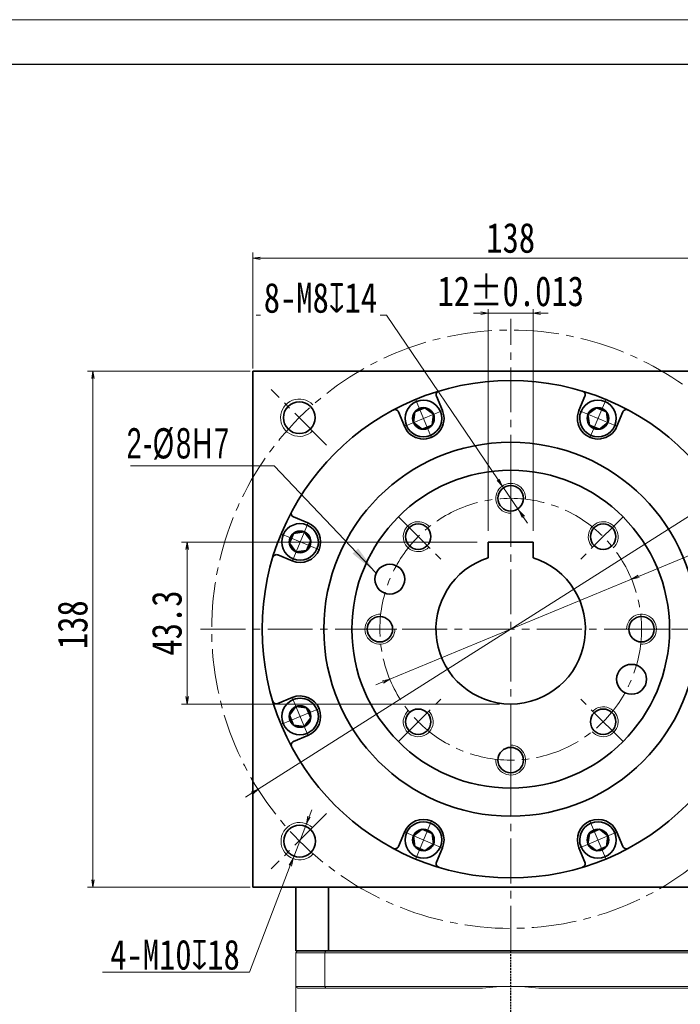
# Model space of a CAD drawing. Header units: millimetres. Extents: x -59 to 951, y -61 to 649.
# Tile 7 of 8: x 413 to 590, y 386 to 649. Entities that reach past the tile are written whole.
import ezdxf

# ---------------------------------------------------------------- set-up
doc = ezdxf.new("R2010")
doc.units = ezdxf.units.MM
doc.set_wipeout_variables(frame=1)
doc.linetypes.add('DASHED', pattern=[0.75, 0.5, -0.25])
doc.linetypes.add('点画线', pattern=[18, 12, -2, 2, -2])
for name, color, linetype, lineweight in [('EB0', 7, 'Continuous', 35), ('中心线层', 1, '点画线', 18), ('图框_外框线', 7, 'Continuous', 18), ('尺寸线层', 3, 'Continuous', 18), ('粗实线层', 7, 'Continuous', 35)]:
    doc.layers.add(name, color=color, linetype=linetype, lineweight=lineweight)
doc.styles.add('宋体', font='SimSun.ttf', dxfattribs={"width": 0.8})
doc.styles.add('标准', font='txt', dxfattribs={"width": 0.667})
doc.dimstyles.new('A水平标注$0', dxfattribs={"dimtxt": 3.5, "dimasz": 2, "dimexe": 1.5, "dimexo": 3, "dimgap": 1.1, "dimtad": 1, "dimtoh": 1, "dimdec": 4, "dimdsep": 46, "dimtxsty": '宋体', "dimblk": 'OPEN', "dimcen": 3, "dimclrd": 3, "dimclre": 3, "dimclrt": 6, "dimadec": 0, "dimazin": 0, "dimtm": 1e-09, "dimtfac": 1, "dimtdec": 4, "dimtix": 1, "dimtmove": 0, "dimatfit": 3, "dimldrblk": 'OPEN', "dimfxl": 0, "dimlwd": 13, "dimlwe": 13, "dimarcsym": 0})
doc.dimstyles.new('D直径标注φ25', dxfattribs={"dimtxt": 3.5, "dimasz": 2, "dimexe": 1, "dimexo": 3, "dimtad": 1, "dimtoh": 1, "dimdec": 1, "dimdsep": 46, "dimtxsty": '宋体', "dimblk": 'OPEN', "dimcen": 3, "dimclrd": 3, "dimclre": 3, "dimclrt": 130, "dimadec": 0, "dimazin": 0, "dimtm": 1e-09, "dimtfac": 1, "dimtdec": 1, "dimtmove": 0, "dimatfit": 0, "dimldrblk": 'OPEN', "dimfxl": 0, "dimlwd": 13, "dimlwe": 13, "dimarcsym": 0})
doc.dimstyles.new('螺孔(M8-7H)', dxfattribs={"dimtxt": 3.5, "dimasz": 2, "dimexe": 1.25, "dimexo": 3, "dimtad": 1, "dimtoh": 1, "dimdec": 4, "dimdsep": 46, "dimtxsty": '宋体', "dimblk": 'OPEN', "dimcen": 3, "dimclrd": 3, "dimclre": 3, "dimclrt": 2, "dimadec": 0, "dimazin": 0, "dimtm": 1e-09, "dimtfac": 1, "dimtdec": 4, "dimtmove": 0, "dimatfit": 3, "dimldrblk": 'OPEN', "dimfxl": 0, "dimlwd": 9, "dimlwe": 9, "dimarcsym": 0})

# ---------------------------------------------------------------- blocks, each defined once
blk = doc.blocks.new('_Open')
at = {"color": 0, "linetype": 'ByBlock', "lineweight": -2}
for p, q in [((-1, 0.17), (0, 0)), ((-1, -0.17), (0, 0)), ((0, 0), (-1, 0))]:
    blk.add_line(p, q, dxfattribs=at)
blk = doc.blocks.new('*D9')
at = {"layer": 'Defpoints', "color": 0, "transparency": 16777216}
for p in [(477.99, 555.51), (432.97, 417.51), (477.99, 417.51)]:
    blk.add_point(p, dxfattribs=at)
at = {"layer": '尺寸线层', "color": 3, "lineweight": 13, "transparency": 16777216}
for p, q in [((474.99, 555.51), (431.47, 555.51)), ((432.97, 553.51), (432.97, 419.51)), ((474.99, 417.51), (431.47, 417.51))]:
    blk.add_line(p, q, dxfattribs=at)
at = {"layer": '尺寸线层', "color": 3, "lineweight": 13, "transparency": 16777216, "xscale": 2, "yscale": 2, "zscale": 2}
for p, rotation in [((432.97, 555.51), 90), ((432.97, 417.51), 270)]:
    blk.add_blockref('_Open', p, dxfattribs=dict(at, rotation=rotation))
at = {"layer": '尺寸线层', "color": 6, "transparency": 16777216, "insert": (427.56, 487.71), "char_height": 8, "attachment_point": 5, "rotation": 90, "style": '宋体', "bg_fill": 3, "box_fill_scale": 1.1, "bg_fill_color": 257, "bg_fill_transparency": 0}
blk.add_mtext('138', dxfattribs=at)
blk = doc.blocks.new('*D10')
at = {"layer": 'Defpoints', "color": 0, "transparency": 16777216}
for p in [(613.74, 585.7), (475.74, 553.26), (613.74, 553.26)]:
    blk.add_point(p, dxfattribs=at)
at = {"layer": '尺寸线层', "color": 3, "lineweight": 13, "transparency": 16777216}
for p, q in [((475.74, 556.26), (475.74, 587.2)), ((613.74, 556.26), (613.74, 587.2)), ((477.74, 585.7), (611.74, 585.7))]:
    blk.add_line(p, q, dxfattribs=at)
at = {"layer": '尺寸线层', "color": 3, "lineweight": 13, "transparency": 16777216, "xscale": 2, "yscale": 2, "zscale": 2, "rotation": 180}
blk.add_blockref('_Open', (475.74, 585.7), dxfattribs=at)
at = {"layer": '尺寸线层', "color": 3, "lineweight": 13, "transparency": 16777216, "xscale": 2, "yscale": 2, "zscale": 2}
blk.add_blockref('_Open', (613.74, 585.7), dxfattribs=at)
at = {"layer": '尺寸线层', "color": 6, "transparency": 16777216, "insert": (544.74, 591.11), "char_height": 8, "attachment_point": 5, "style": '宋体', "bg_fill": 3, "box_fill_scale": 1.1, "bg_fill_color": 257, "bg_fill_transparency": 0}
blk.add_mtext('138', dxfattribs=at)
blk = doc.blocks.new('*D21')
at = {"layer": 'Defpoints', "color": 0, "transparency": 16777216}
for p in [(612.32, 529.32), (477.15, 443.71)]:
    blk.add_point(p, dxfattribs=at)
at = {"layer": '尺寸线层', "color": 3, "lineweight": 13, "transparency": 16777216}
for p, q in [((614.01, 530.39), (627.09, 538.67)), ((627.09, 538.67), (647.79, 538.67)), ((477.15, 443.71), (612.32, 529.32)), ((475.46, 442.64), (473.77, 441.57))]:
    blk.add_line(p, q, dxfattribs=at)
at = {"layer": '尺寸线层', "color": 3, "lineweight": 13, "transparency": 16777216, "xscale": 2, "yscale": 2, "zscale": 2}
for p, rotation in [((612.32, 529.32), 212.3501591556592), ((477.15, 443.71), 32.35015915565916)]:
    blk.add_blockref('_Open', p, dxfattribs=dict(at, rotation=rotation))
at = {"layer": '尺寸线层', "color": 130, "transparency": 16777216, "insert": (637.69, 543.35), "char_height": 8, "attachment_point": 5, "style": '宋体'}
blk.add_mtext('φ160', dxfattribs=at)
blk = doc.blocks.new('*X7')
at = {"layer": '中心线层', "linetype": '点画线', "lineweight": 18}
for p, q in [((0, -5.64), (0, 5.64)), ((-5.64, 0), (5.64, 0))]:
    blk.add_line(p, q, dxfattribs=at)
at = {"layer": '粗实线层'}
for p, q in [((-2.89, 0), (-1.44, 2.5)), ((-2.89, 0), (-1.44, -2.5)), ((-1.44, 2.5), (1.44, 2.5)), ((2.89, 0), (1.44, 2.5)), ((2.89, 0), (1.44, 2.5)), ((2.89, 0), (1.44, -2.5)), ((-1.44, -2.5), (1.44, -2.5))]:
    blk.add_line(p, q, dxfattribs=at)
blk.add_circle((0, 0), 2.89, dxfattribs=at)
for start, end in [(0, 180), (180, 360)]:
    blk.add_arc((0, 0), 4.89, start, end, dxfattribs=at)
blk = doc.blocks.new('*D26')
at = {"layer": 'Defpoints', "color": 0, "transparency": 16777216}
for p in [(577.09, 499.87), (512.38, 473.16)]:
    blk.add_point(p, dxfattribs=at)
at = {"layer": '尺寸线层', "color": 3, "lineweight": 13, "transparency": 16777216}
for p, q in [((578.94, 500.63), (628.65, 521.15)), ((628.65, 521.15), (644.78, 521.15)), ((512.38, 473.16), (577.09, 499.87)), ((510.54, 472.4), (508.69, 471.63))]:
    blk.add_line(p, q, dxfattribs=at)
at = {"layer": '尺寸线层', "color": 3, "lineweight": 13, "transparency": 16777216, "xscale": 2, "yscale": 2, "zscale": 2}
for p, rotation in [((577.09, 499.87), 202.4293194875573), ((512.38, 473.16), 22.42931948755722)]:
    blk.add_blockref('_Open', p, dxfattribs=dict(at, rotation=rotation))
at = {"layer": '尺寸线层', "color": 130, "transparency": 16777216, "insert": (636.97, 525.83), "char_height": 8, "attachment_point": 5, "style": '宋体'}
blk.add_mtext('φ70', dxfattribs=at)
blk = doc.blocks.new('*X8')
at = {"layer": '尺寸线层', "linetype": 'Continuous'}
blk.add_hatch(color=0, dxfattribs=at).paths.add_polyline_path([(34.91, -28.7), (28.6, -23.53), (30.07, -22.13)], flags=0)
at = {"layer": '尺寸线层', "color": 0}
for p, q in [((0, 0), (-30.83, 0)), ((7.62, 0), (0, 0)), ((0, 0), (0, 0))]:
    blk.add_line(p, q, dxfattribs=at)
at = {"layer": '尺寸线层', "color": 0, "linetype": 'Continuous'}
blk.add_line((34.91, -28.7), (7.62, 0), dxfattribs=at)
at = {"layer": '尺寸线层', "color": 0, "insert": (-4.05, 1.62), "char_height": 8.1, "width": 53.5597, "attachment_point": 9, "line_spacing_factor": 1.15057, "style": '标准'}
blk.add_mtext('\\T1.1;2-%%C8H7', dxfattribs=at)
blk = doc.blocks.new('*D27')
at = {"layer": 'Defpoints', "color": 0, "transparency": 16777216}
for p in [(538.74, 509.81), (550.74, 509.81)]:
    blk.add_point(p, dxfattribs=at)
at = {"layer": '尺寸线层', "color": 3, "lineweight": 13, "transparency": 16777216}
for p, q in [((538.74, 512.81), (538.74, 572.53)), ((550.74, 512.81), (550.74, 572.53)), ((536.74, 571.03), (534.74, 571.03)), ((550.74, 571.03), (538.74, 571.03)), ((552.74, 571.03), (554.74, 571.03))]:
    blk.add_line(p, q, dxfattribs=at)
at = {"layer": '尺寸线层', "color": 3, "lineweight": 13, "transparency": 16777216, "xscale": 2, "yscale": 2, "zscale": 2}
blk.add_blockref('_Open', (538.74, 571.03), dxfattribs=at)
at = {"layer": '尺寸线层', "color": 3, "lineweight": 13, "transparency": 16777216, "xscale": 2, "yscale": 2, "zscale": 2, "rotation": 180}
blk.add_blockref('_Open', (550.74, 571.03), dxfattribs=at)
at = {"layer": '尺寸线层', "color": 6, "transparency": 16777216, "insert": (544.74, 576.84), "char_height": 8, "attachment_point": 5, "style": '宋体', "bg_fill": 3, "box_fill_scale": 1.1, "bg_fill_color": 257, "bg_fill_transparency": 0}
blk.add_mtext('\\A1;12{\\H1x;%%P0.013}', dxfattribs=at)
at = {"layer": 'Defpoints', "color": 0, "transparency": 16777216}
blk.add_point((538.74, 571.03), dxfattribs=at)
blk = doc.blocks.new('*D28')
at = {"layer": 'Defpoints', "color": 0, "transparency": 16777216}
for p in [(538.74, 509.81), (458.17, 466.51), (544.74, 466.51)]:
    blk.add_point(p, dxfattribs=at)
at = {"layer": '尺寸线层', "color": 3, "lineweight": 13, "transparency": 16777216}
for p, q in [((535.74, 509.81), (456.67, 509.81)), ((458.17, 507.81), (458.17, 468.51)), ((541.74, 466.51), (456.67, 466.51))]:
    blk.add_line(p, q, dxfattribs=at)
at = {"layer": '尺寸线层', "color": 3, "lineweight": 13, "transparency": 16777216, "xscale": 2, "yscale": 2, "zscale": 2}
for p, rotation in [((458.17, 509.81), 90), ((458.17, 466.51), 270)]:
    blk.add_blockref('_Open', p, dxfattribs=dict(at, rotation=rotation))
at = {"layer": '尺寸线层', "color": 6, "transparency": 16777216, "insert": (452.76, 488.16), "char_height": 8, "attachment_point": 5, "rotation": 90, "style": '宋体', "bg_fill": 3, "box_fill_scale": 1.1, "bg_fill_color": 257, "bg_fill_transparency": 0}
blk.add_mtext('43.3', dxfattribs=at)
blk = doc.blocks.new('*D36')
at = {"color": 3, "lineweight": 9, "transparency": 16777216}
for p, q in [((476.62, 570.49), (511.54, 570.49)), ((511.54, 570.49), (541.37, 526.48)), ((546.98, 518.2), (542.49, 524.82)), ((548.1, 516.55), (549.23, 514.89))]:
    blk.add_line(p, q, dxfattribs=at)
at = {"layer": 'Defpoints', "color": 0, "transparency": 16777216}
for p in [(542.49, 524.82), (546.98, 518.2)]:
    blk.add_point(p, dxfattribs=at)
at = {"color": 3, "lineweight": 9, "transparency": 16777216, "xscale": 2, "yscale": 2, "zscale": 2}
for p, rotation in [((542.49, 524.82), 304.132308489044), ((546.98, 518.2), 124.132308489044)]:
    blk.add_blockref('_Open', p, dxfattribs=dict(at, rotation=rotation))
at = {"color": 2, "transparency": 16777216, "insert": (493.83, 575.07), "char_height": 8, "attachment_point": 5, "style": '宋体', "bg_fill": 3, "box_fill_scale": 1.1, "bg_fill_color": 257, "bg_fill_transparency": 0}
blk.add_mtext('8-M8{\\famgdt|b0|i0|c0|p0;x}{14}', dxfattribs=at)
blk = doc.blocks.new('*D37')
at = {"color": 3, "lineweight": 9, "transparency": 16777216}
for p, q in [((490.78, 436.37), (491.5, 438.24)), ((490.07, 434.51), (486.49, 425.17)), ((474.86, 394.84), (485.77, 423.3)), ((435.51, 394.84), (474.86, 394.84))]:
    blk.add_line(p, q, dxfattribs=at)
at = {"layer": 'Defpoints', "color": 0, "transparency": 16777216}
for p in [(490.07, 434.51), (486.49, 425.17)]:
    blk.add_point(p, dxfattribs=at)
at = {"color": 3, "lineweight": 9, "transparency": 16777216, "xscale": 2, "yscale": 2, "zscale": 2}
for p, rotation in [((490.07, 434.51), 249.0221580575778), ((486.49, 425.17), 69.0221580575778)]:
    blk.add_blockref('_Open', p, dxfattribs=dict(at, rotation=rotation))
at = {"color": 2, "transparency": 16777216, "insert": (454.93, 399.43), "char_height": 8, "attachment_point": 5, "style": '宋体'}
blk.add_mtext('4-M10{\\famgdt|b0|i0|c0|p0;x}{18}', dxfattribs=at)

msp = doc.modelspace()

# ---------------------------------------------------------------- linework, layer by layer
at = {"color": 7, "linetype": 'Continuous', "lineweight": 15}
for p, q in [((495.22641, 400.51352), (487.73651, 400.51352)), ((594.24661, 400.51352), (495.22641, 400.51352)), ((487.23651, 400.01352), (495.03994, 400.01352)), ((487.23651, 400.01352), (487.23651, 391.01352)), ((495.03994, 400.01352), (594.43309, 400.01352)), ((495.03994, 391.01352), (495.03994, 400.01352)), ((495.03994, 391.01352), (487.23651, 391.01352)), ((487.73651, 390.51352), (495.22641, 390.51352)), ((544.73651, 391.01352), (495.03994, 391.01352)), ((495.22641, 390.51352), (537.17014, 390.51352)), ((594.43309, 391.01352), (544.73651, 391.01352)), ((552.30289, 390.51352), (594.24661, 390.51352))]:
    msp.add_line(p, q, dxfattribs=at)
at = {"color": 1, "linetype": 'DASHED'}
msp.add_line((544.73651, 226.6496), (544.73651, 400.51352), dxfattribs=at)
at = {"color": 4, "linetype": 'Continuous', "lineweight": 35}
for centre in [(512.40073, 499.90744), (577.0723, 473.1196)]:
    msp.add_circle(centre, 4, dxfattribs=at)
at = {"color": 7, "linetype": 'Continuous', "lineweight": 15}
for centre, radius, start, end in [((488.15815, 543.07224), 5, 43.2191625, 315.1591555), ((544.73651, 521.51352), 4, 356.724171, 270), ((519.98778, 511.26225), 4, 41.724171, 315), ((569.48525, 511.26225), 4, 311.724171, 225), ((509.73651, 486.51352), 4, 86.724171, 360), ((579.73651, 486.51352), 4, 266.724171, 180), ((519.98778, 461.76478), 4, 131.724171, 45), ((569.48525, 461.76478), 4, 221.724171, 135), ((544.73651, 451.51352), 4, 176.724171, 90), ((488.27611, 429.83705), 5, 46.7509794, 316.9002039), ((544.73651, 333.51352), 57.5, 90, 97.5614297), ((544.73651, 333.51352), 57.5, 82.4385703, 90)]:
    msp.add_arc(centre, radius, start, end, dxfattribs=at)
for points in [[(487.23651, 400.01352), (487.73651, 400.51352)], [(495.03994, 400.01352), (495.22641, 400.51352)], [(487.23651, 356.01352), (487.23651, 391.01352)], [(487.23651, 391.01352), (487.73651, 390.51352)], [(495.03994, 391.01352), (495.22641, 390.51352)]]:
    msp.add_open_spline(points, degree=1, dxfattribs=at)
at = {"layer": 'EB0'}
msp.add_line((602.23651, 400.51352), (487.23651, 400.51352), dxfattribs=at)
at = {"layer": '中心线层'}
for p, q in [((495.49616, 535.75387), (480.63977, 550.61026)), ((544.73651, 529.01352), (544.73651, 511.84259)), ((514.68448, 516.56556), (526.82616, 504.42388)), ((574.78855, 516.56556), (562.64687, 504.42388)), ((502.23651, 486.51352), (519.40744, 486.51352)), ((587.23651, 486.51352), (570.06559, 486.51352)), ((514.68448, 456.46148), (526.82616, 468.60316)), ((574.78855, 456.46148), (562.64687, 468.60316)), ((544.73651, 444.01352), (544.73651, 461.18445)), ((495.49616, 437.27317), (480.63977, 422.41677))]:
    msp.add_line(p, q, dxfattribs=at)
msp.add_circle((544.73651, 486.51352), 35, dxfattribs=at)
at = {"layer": '图框_外框线', "color": 3}
msp.add_lwpolyline([(-53.84772, -60.99317), (950.88506, -60.99317), (950.88506, 649.49645), (-53.84772, 649.49645)], close=True, dxfattribs=at)
at = {"layer": '图框_外框线', "color": 3, "lineweight": 25}
msp.add_lwpolyline([(5.9578, -49.03206), (938.92396, -49.03206), (938.92396, 637.53534), (5.9578, 637.53534)], close=True, dxfattribs=at)
at = {"layer": '粗实线层'}
for p, q in [((613.73651, 555.51352), (475.73651, 555.51352)), ((475.73651, 555.51352), (475.73651, 417.51352)), ((526.47416, 544.97493), (524.87582, 548.83368)), ((562.99887, 544.97493), (564.59721, 548.83368)), ((516.31149, 540.76541), (514.71314, 544.62416)), ((573.16154, 540.76541), (574.75989, 544.62416)), ((490.48462, 514.93854), (486.62587, 516.53689)), ((550.73651, 509.81352), (538.73651, 509.81352)), ((538.73651, 509.81352), (538.73651, 505.5923)), ((550.73651, 509.81352), (550.73651, 505.5923)), ((486.2751, 504.77587), (482.41635, 506.37422)), ((486.2751, 468.25117), (482.41635, 466.65282)), ((490.48462, 458.08849), (486.62587, 456.49014)), ((516.31149, 432.26163), (514.71314, 428.40287)), ((573.16154, 432.26163), (574.75989, 428.40287)), ((526.47416, 428.05211), (524.87582, 424.19335)), ((562.99887, 428.05211), (564.59721, 424.19335)), ((475.73651, 417.51352), (613.73651, 417.51352)), ((487.23651, 400.51352), (487.23651, 417.51352)), ((496.00208, 400.51352), (496.00208, 417.51352))]:
    msp.add_line(p, q, dxfattribs=at)
for centre, radius in [((544.73651, 486.51352), 66.5), ((488.15815, 543.07224), 4.25), ((544.73651, 486.51352), 50), ((544.73651, 486.51352), 42.5), ((544.73651, 521.51352), 3.4), ((519.98778, 511.26225), 3.4), ((569.48525, 511.26225), 3.4), ((509.73651, 486.51352), 3.4), ((579.73651, 486.51352), 3.4), ((519.98778, 461.76478), 3.4), ((569.48525, 461.76478), 3.4), ((544.73651, 451.51352), 3.4), ((488.27611, 429.83705), 4.25)]:
    msp.add_circle(centre, radius, dxfattribs=at)
for centre, radius, start, end in [((525.79969, 549.21636), 1, 106.8047151, 202.5000301), ((563.67334, 549.21636), 1, 337.4999699, 73.1952849), ((513.78926, 544.24148), 1, 22.4999699, 118.1952849), ((575.68377, 544.24148), 1, 61.8047151, 157.5000301), ((521.39283, 542.87017), 5.5, 202.5, 22.5), ((568.0802, 542.87017), 5.5, 157.5, 337.5), ((487.00855, 517.46077), 1, 151.8047151, 247.5000301), ((488.37986, 509.85721), 5.5, 247.5, 67.5), ((482.03367, 505.45034), 1, 67.4999699, 163.1952849), ((544.73651, 486.51352), 20, 107.4576031, 72.5423969), ((488.37986, 463.16983), 5.5, 292.5, 112.5), ((482.03367, 467.5767), 1, 196.8047151, 292.5000301), ((487.00855, 455.56626), 1, 112.4999699, 208.1952849), ((521.39283, 430.15687), 5.5, 337.5, 157.5), ((568.0802, 430.15687), 5.5, 22.5, 202.5), ((513.78926, 428.78555), 1, 241.8047151, 337.5000301), ((575.68377, 428.78555), 1, 202.4999699, 298.1952849), ((525.79969, 423.81067), 1, 157.4999699, 253.1952849), ((563.67334, 423.81067), 1, 286.8047151, 22.5000301)]:
    msp.add_arc(centre, radius, start, end, dxfattribs=at)

# ---------------------------------------------------------------- dimensions: what is measured, and where the dimension line sits
at = {"layer": '尺寸线层'}
dim = msp.add_diameter_dim_2p(p1=(512.38423, 473.1595), p2=(577.0888, 499.86754), dimstyle='D直径标注φ25', override={"dimtxt": 8, "dimgap": 0.5, "dimpost": 'φ<>', "dimtfill": 0}, dxfattribs=at)
dim.commit()
dim.dimension.update_dxf_attribs({"geometry": '*D26', "text_midpoint": (636.96717, 521.15242), "dimtype": 163})

# ---------------------------------------------------------------- next in the draw order: dimensions: what is measured, and where the dimension line sits
dim = msp.add_linear_dim(base=(432.96808, 417.51352), p1=(477.99073, 555.51352), p2=(477.99073, 417.51352), angle=270, dimstyle='A水平标注$0', override={"dimtxt": 8, "dimgap": 1.5, "dimblk": 'Open', "dimtfill": 1, "dimtfillclr": 256}, dxfattribs=at)
dim.commit()
dim.dimension.update_dxf_attribs({"geometry": '*D9', "text_midpoint": (432.96808, 487.71408), "dimtype": 160})

# ---------------------------------------------------------------- next in the draw order: linework, layer by layer
at = {"layer": '中心线层'}
msp.add_line((461.73651, 486.51352), (627.73651, 486.51352), dxfattribs=at)

# ---------------------------------------------------------------- next in the draw order: dimensions: what is measured, and where the dimension line sits
dim = msp.add_diameter_dim_2p(p1=(490.06614, 434.50564), p2=(486.48607, 425.16845), text='4-M<>{\\famgdt|b0|i0|c0|p0;x}{18}', dimstyle='螺孔(M8-7H)', override={"dimtxt": 8, "dimgap": 0.5, "dimpost": '<>', "dimcen": 0, "dimtvp": 0.1, "dimtfill": 0})
dim.commit()
dim.dimension.update_dxf_attribs({"geometry": '*D37', "text_midpoint": (454.93323, 394.84414), "dimtype": 163})
at = {"layer": '尺寸线层'}
dim = msp.add_linear_dim(base=(613.73651, 585.69892), p1=(475.73651, 553.2593), p2=(613.73651, 553.2593), dimstyle='A水平标注$0', override={"dimtxt": 8, "dimgap": 1.5, "dimblk": 'Open', "dimtfill": 1, "dimtfillclr": 256}, dxfattribs=at)
dim.commit()
dim.dimension.update_dxf_attribs({"geometry": '*D10', "text_midpoint": (544.73651, 591.10954)})
dim = msp.add_diameter_dim_2p(p1=(477.15302, 443.70615), p2=(612.32001, 529.32089), dimstyle='D直径标注φ25', override={"dimtxt": 8, "dimgap": 0.5, "dimpost": 'φ<>', "dimtfill": 0}, dxfattribs=at)
dim.commit()
dim.dimension.update_dxf_attribs({"geometry": '*D21', "text_midpoint": (637.68726, 538.6741), "dimtype": 163})

# ---------------------------------------------------------------- next in the draw order: linework, layer by layer
at = {"layer": '中心线层'}
msp.add_line((544.73651, 400.51352), (544.73651, 569.51352), dxfattribs=at)
msp.add_circle((544.73651, 486.51352), 80, dxfattribs=at)

# ---------------------------------------------------------------- next in the draw order: wipeouts: each hides what was drawn before it
for points in [[(525.9106, 544.74149), (525.90001, 544.76685), (525.88928, 544.79214), (525.87841, 544.81738), (525.8674, 544.84255), (525.85625, 544.86766), (525.84495, 544.89271), (525.83352, 544.91769), (525.82194, 544.94261), (525.81023, 544.96747), (525.79837, 544.99225), (525.78638, 545.01698), (525.77425, 545.04163), (525.76198, 545.06621), (525.74957, 545.09073), (525.73702, 545.11517), (525.72434, 545.13955), (525.71152, 545.16385), (525.69856, 545.18808), (525.68547, 545.21224), (525.67224, 545.23632), (525.65888, 545.26033), (525.64538, 545.28426), (525.63175, 545.30812), (525.61799, 545.3319), (525.60409, 545.3556), (525.59006, 545.37922), (525.57589, 545.40277), (525.5616, 545.42623), (525.54717, 545.44962), (525.53261, 545.47292), (525.53261, 545.47292), (525.40648, 545.6635), (525.27158, 545.84798), (525.12821, 546.02596), (524.97668, 546.19705), (524.81732, 546.36087), (524.65048, 546.51706), (524.47652, 546.66529), (524.29583, 546.80522), (524.1088, 546.93657), (523.91584, 547.05903), (523.71736, 547.17234), (523.51381, 547.27625), (523.30562, 547.37054), (523.09326, 547.455), (522.87718, 547.52944), (522.65786, 547.5937), (522.43577, 547.64765), (522.21141, 547.69117), (521.98526, 547.72415), (521.75782, 547.74653), (521.52958, 547.75826), (521.30104, 547.75931), (521.0727, 547.74968), (520.84506, 547.72939), (520.61861, 547.69849), (520.39386, 547.65704), (520.17129, 547.60514), (519.95139, 547.54289), (519.73464, 547.47044), (519.5215, 547.38794), (519.5215, 547.38794), (519.31246, 547.29557), (519.10796, 547.19353), (518.90845, 547.08205), (518.71437, 546.96137), (518.52614, 546.83176), (518.34417, 546.69349), (518.16885, 546.54687), (518.00059, 546.39222), (517.83973, 546.22987), (517.68663, 546.06019), (517.54163, 545.88353), (517.40504, 545.7003), (517.27716, 545.51088), (517.15827, 545.3157), (517.04863, 545.11517), (516.94848, 544.90974), (516.85803, 544.69986), (516.7775, 544.48598), (516.70704, 544.26857), (516.64682, 544.0481), (516.59696, 543.82506), (516.55759, 543.59994), (516.52877, 543.37322), (516.51058, 543.1454), (516.50305, 542.91698), (516.5062, 542.68846), (516.52003, 542.46034), (516.5445, 542.23311), (516.57956, 542.00727), (516.62514, 541.78332), (516.62514, 541.78332), (516.63132, 541.75655), (516.63765, 541.72981), (516.64413, 541.70311), (516.65077, 541.67645), (516.65755, 541.64982), (516.66448, 541.62323), (516.67156, 541.59669), (516.67879, 541.57018), (516.68617, 541.54371), (516.6937, 541.51728), (516.70137, 541.4909), (516.7092, 541.46456), (516.71717, 541.43827), (516.72529, 541.41202), (516.73356, 541.38582), (516.74197, 541.35966), (516.75053, 541.33355), (516.75924, 541.30749), (516.76809, 541.28148), (516.77709, 541.25552), (516.78624, 541.22961), (516.79553, 541.20375), (516.80496, 541.17794), (516.81454, 541.15219), (516.82427, 541.12649), (516.83414, 541.10085), (516.84415, 541.07526), (516.85431, 541.04973), (516.86461, 541.02426), (516.87505, 540.99885), (516.87505, 540.99885), (516.97918, 540.76497), (517.09541, 540.53686), (517.22342, 540.31515), (517.36285, 540.10044), (517.51333, 539.89333), (517.67444, 539.69437), (517.84574, 539.50412), (518.02677, 539.32309), (518.21702, 539.15178), (518.41598, 538.99067), (518.6231, 538.84019), (518.83781, 538.70076), (519.05952, 538.57275), (519.28763, 538.45653), (519.5215, 538.3524), (519.76051, 538.26065), (520.00399, 538.18154), (520.25128, 538.11528), (520.50169, 538.06205), (520.75455, 538.022), (521.00916, 537.99524), (521.26482, 537.98184), (521.52083, 537.98184), (521.77649, 537.99524), (522.0311, 538.022), (522.28396, 538.06205), (522.53437, 538.11528), (522.78166, 538.18154), (523.02514, 538.26065), (523.26415, 538.3524), (523.26415, 538.3524), (523.49802, 538.45653), (523.72613, 538.57275), (523.94784, 538.70076), (524.16255, 538.84019), (524.36967, 538.99067), (524.56863, 539.15178), (524.75888, 539.32309), (524.93991, 539.50412), (525.11121, 539.69437), (525.27232, 539.89333), (525.4228, 540.10044), (525.56224, 540.31515), (525.69024, 540.53686), (525.80647, 540.76497), (525.9106, 540.99885), (526.00234, 541.23785), (526.08145, 541.48133), (526.14771, 541.72862), (526.20094, 541.97904), (526.24099, 542.2319), (526.26775, 542.4865), (526.28115, 542.74216), (526.28115, 542.99817), (526.26775, 543.25383), (526.24099, 543.50844), (526.20094, 543.7613), (526.14771, 544.01172), (526.08145, 544.259), (526.00234, 544.50248)], [(572.59798, 540.99885), (572.60842, 541.02426), (572.61872, 541.04973), (572.62888, 541.07526), (572.63889, 541.10085), (572.64876, 541.12649), (572.65849, 541.15219), (572.66807, 541.17794), (572.6775, 541.20375), (572.68679, 541.22961), (572.69594, 541.25552), (572.70494, 541.28148), (572.71379, 541.30749), (572.7225, 541.33355), (572.73106, 541.35966), (572.73947, 541.38582), (572.74774, 541.41202), (572.75586, 541.43827), (572.76383, 541.46456), (572.77166, 541.4909), (572.77933, 541.51728), (572.78686, 541.54371), (572.79424, 541.57018), (572.80147, 541.59669), (572.80855, 541.62323), (572.81548, 541.64982), (572.82226, 541.67645), (572.8289, 541.70311), (572.83538, 541.72981), (572.84171, 541.75655), (572.84789, 541.78332), (572.84789, 541.78332), (572.89347, 542.00727), (572.92853, 542.23311), (572.953, 542.46034), (572.96683, 542.68846), (572.96998, 542.91698), (572.96245, 543.1454), (572.94426, 543.37322), (572.91544, 543.59994), (572.87606, 543.82506), (572.82621, 544.0481), (572.76599, 544.26857), (572.69553, 544.48598), (572.615, 544.69986), (572.52455, 544.90974), (572.4244, 545.11517), (572.31476, 545.3157), (572.19587, 545.51088), (572.06799, 545.7003), (571.9314, 545.88353), (571.7864, 546.06019), (571.6333, 546.22987), (571.47244, 546.39222), (571.30417, 546.54687), (571.12886, 546.69349), (570.94689, 546.83176), (570.75866, 546.96137), (570.56458, 547.08205), (570.36507, 547.19353), (570.16057, 547.29557), (569.95153, 547.38794), (569.95153, 547.38794), (569.73839, 547.47044), (569.52164, 547.54289), (569.30174, 547.60514), (569.07917, 547.65704), (568.85442, 547.69849), (568.62797, 547.72939), (568.40033, 547.74968), (568.17199, 547.75931), (567.94345, 547.75826), (567.71521, 547.74653), (567.48777, 547.72415), (567.26162, 547.69117), (567.03725, 547.64765), (566.81517, 547.5937), (566.59585, 547.52944), (566.37977, 547.455), (566.16741, 547.37054), (565.95922, 547.27625), (565.75567, 547.17234), (565.55719, 547.05903), (565.36423, 546.93657), (565.1772, 546.80522), (564.99651, 546.66529), (564.82255, 546.51706), (564.65571, 546.36087), (564.49635, 546.19705), (564.34482, 546.02596), (564.20145, 545.84798), (564.06655, 545.6635), (563.94042, 545.47292), (563.94042, 545.47292), (563.92586, 545.44962), (563.91143, 545.42623), (563.89714, 545.40277), (563.88297, 545.37922), (563.86894, 545.3556), (563.85504, 545.3319), (563.84128, 545.30812), (563.82765, 545.28426), (563.81415, 545.26033), (563.80079, 545.23632), (563.78756, 545.21224), (563.77447, 545.18808), (563.76151, 545.16385), (563.74869, 545.13955), (563.73601, 545.11517), (563.72346, 545.09073), (563.71105, 545.06621), (563.69878, 545.04163), (563.68665, 545.01698), (563.67466, 544.99225), (563.6628, 544.96747), (563.65109, 544.94261), (563.63951, 544.91769), (563.62808, 544.89271), (563.61678, 544.86766), (563.60563, 544.84255), (563.59462, 544.81738), (563.58375, 544.79214), (563.57302, 544.76685), (563.56243, 544.74149), (563.56243, 544.74149), (563.47069, 544.50248), (563.39158, 544.259), (563.32532, 544.01172), (563.27209, 543.7613), (563.23204, 543.50844), (563.20528, 543.25383), (563.19188, 542.99817), (563.19188, 542.74216), (563.20528, 542.4865), (563.23204, 542.2319), (563.27209, 541.97904), (563.32532, 541.72862), (563.39158, 541.48133), (563.47069, 541.23785), (563.56243, 540.99885), (563.66656, 540.76497), (563.78279, 540.53686), (563.91079, 540.31515), (564.05023, 540.10044), (564.20071, 539.89333), (564.36182, 539.69437), (564.53312, 539.50412), (564.71415, 539.32309), (564.9044, 539.15178), (565.10336, 538.99067), (565.31048, 538.84019), (565.52519, 538.70076), (565.7469, 538.57275), (565.97501, 538.45653), (566.20888, 538.3524), (566.20888, 538.3524), (566.44789, 538.26065), (566.69137, 538.18154), (566.93866, 538.11528), (567.18907, 538.06205), (567.44193, 538.022), (567.69654, 537.99524), (567.9522, 537.98184), (568.20821, 537.98184), (568.46387, 537.99524), (568.71848, 538.022), (568.97134, 538.06205), (569.22175, 538.11528), (569.46904, 538.18154), (569.71252, 538.26065), (569.95153, 538.3524), (570.1854, 538.45653), (570.41351, 538.57275), (570.63522, 538.70076), (570.84993, 538.84019), (571.05705, 538.99067), (571.25601, 539.15178), (571.44626, 539.32309), (571.62728, 539.50412), (571.79859, 539.69437), (571.9597, 539.89333), (572.11018, 540.10044), (572.24961, 540.31515), (572.37762, 540.53686), (572.49385, 540.76497)], [(490.25119, 514.37498), (490.22577, 514.38542), (490.2003, 514.39572), (490.17477, 514.40588), (490.14918, 514.41589), (490.12354, 514.42576), (490.09784, 514.43549), (490.07209, 514.44507), (490.04628, 514.4545), (490.02042, 514.4638), (489.99451, 514.47294), (489.96855, 514.48194), (489.94254, 514.49079), (489.91648, 514.4995), (489.89037, 514.50806), (489.86422, 514.51648), (489.83801, 514.52474), (489.81176, 514.53286), (489.78547, 514.54084), (489.75913, 514.54866), (489.73275, 514.55633), (489.70632, 514.56386), (489.67986, 514.57124), (489.65335, 514.57847), (489.6268, 514.58555), (489.60021, 514.59248), (489.57358, 514.59927), (489.54692, 514.6059), (489.52022, 514.61238), (489.49348, 514.61871), (489.46671, 514.6249), (489.46671, 514.6249), (489.24276, 514.67047), (489.01692, 514.70553), (488.78969, 514.73), (488.56157, 514.74383), (488.33305, 514.74698), (488.10463, 514.73946), (487.87681, 514.72126), (487.65009, 514.69245), (487.42497, 514.65307), (487.20193, 514.60321), (486.98147, 514.54299), (486.76406, 514.47254), (486.55017, 514.392), (486.34029, 514.30156), (486.13486, 514.2014), (485.93433, 514.09176), (485.73915, 513.97288), (485.54973, 513.845), (485.3665, 513.70841), (485.18985, 513.5634), (485.02016, 513.41031), (484.85782, 513.24945), (484.70316, 513.08118), (484.55654, 512.90587), (484.41827, 512.7239), (484.28866, 512.53566), (484.16798, 512.34158), (484.0565, 512.14207), (483.95446, 511.93757), (483.86209, 511.72853), (483.86209, 511.72853), (483.77959, 511.5154), (483.70714, 511.29864), (483.64489, 511.07874), (483.59299, 510.85617), (483.55154, 510.63142), (483.52064, 510.40497), (483.50035, 510.17733), (483.49072, 509.94899), (483.49178, 509.72045), (483.5035, 509.49221), (483.52588, 509.26477), (483.55887, 509.03862), (483.60238, 508.81426), (483.65633, 508.59217), (483.72059, 508.37285), (483.79504, 508.15678), (483.8795, 507.94441), (483.97378, 507.73623), (484.0777, 507.53267), (484.19101, 507.3342), (484.31347, 507.14123), (484.44481, 506.9542), (484.58475, 506.77351), (484.73297, 506.59956), (484.88917, 506.43272), (485.05298, 506.27336), (485.22407, 506.12183), (485.40205, 505.97846), (485.58653, 505.84356), (485.77711, 505.71742), (485.77711, 505.71742), (485.80042, 505.70287), (485.8238, 505.68844), (485.84726, 505.67414), (485.87081, 505.65998), (485.89443, 505.64594), (485.91813, 505.63205), (485.94191, 505.61828), (485.96577, 505.60465), (485.9897, 505.59115), (486.01371, 505.57779), (486.03779, 505.56456), (486.06195, 505.55147), (486.08618, 505.53851), (486.11048, 505.52569), (486.13486, 505.51301), (486.1593, 505.50046), (486.18382, 505.48805), (486.2084, 505.47578), (486.23306, 505.46365), (486.25778, 505.45166), (486.28257, 505.4398), (486.30742, 505.42809), (486.33234, 505.41652), (486.35732, 505.40508), (486.38237, 505.39379), (486.40748, 505.38263), (486.43266, 505.37162), (486.45789, 505.36075), (486.48319, 505.35002), (486.50854, 505.33944), (486.50854, 505.33944), (486.74755, 505.24769), (486.99103, 505.16858), (487.23832, 505.10232), (487.48873, 505.04909), (487.74159, 505.00904), (487.9962, 504.98228), (488.25186, 504.96888), (488.50787, 504.96888), (488.76353, 504.98228), (489.01814, 505.00904), (489.271, 505.04909), (489.52141, 505.10232), (489.7687, 505.16858), (490.01218, 505.24769), (490.25119, 505.33944), (490.48506, 505.44356), (490.71317, 505.55979), (490.93488, 505.6878), (491.14959, 505.82723), (491.35671, 505.97771), (491.55566, 506.13882), (491.74592, 506.31013), (491.92694, 506.49115), (492.09825, 506.68141), (492.25936, 506.88036), (492.40984, 507.08748), (492.54927, 507.30219), (492.67728, 507.5239), (492.79351, 507.75201), (492.89763, 507.98588), (492.89763, 507.98588), (492.98938, 508.22489), (493.06849, 508.46837), (493.13475, 508.71566), (493.18798, 508.96608), (493.22803, 509.21893), (493.25479, 509.47354), (493.26819, 509.7292), (493.26819, 509.98521), (493.25479, 510.24087), (493.22803, 510.49548), (493.18798, 510.74834), (493.13475, 510.99875), (493.06849, 511.24604), (492.98938, 511.48952), (492.89763, 511.72853), (492.79351, 511.96241), (492.67728, 512.19051), (492.54927, 512.41222), (492.40984, 512.62693), (492.25936, 512.83405), (492.09825, 513.03301), (491.92694, 513.22326), (491.74592, 513.40429), (491.55566, 513.57559), (491.35671, 513.7367), (491.14959, 513.88718), (490.93488, 514.02662), (490.71317, 514.15462), (490.48506, 514.27085)], [(486.50854, 467.6876), (486.48319, 467.67701), (486.45789, 467.66628), (486.43266, 467.65541), (486.40748, 467.6444), (486.38237, 467.63325), (486.35732, 467.62195), (486.33234, 467.61052), (486.30742, 467.59895), (486.28257, 467.58723), (486.25778, 467.57538), (486.23306, 467.56338), (486.2084, 467.55125), (486.18382, 467.53898), (486.1593, 467.52657), (486.13486, 467.51403), (486.11048, 467.50134), (486.08618, 467.48852), (486.06195, 467.47557), (486.03779, 467.46247), (486.01371, 467.44925), (485.9897, 467.43588), (485.96577, 467.42239), (485.94191, 467.40876), (485.91813, 467.39499), (485.89443, 467.38109), (485.87081, 467.36706), (485.84726, 467.35289), (485.8238, 467.3386), (485.80042, 467.32417), (485.77711, 467.30961), (485.77711, 467.30961), (485.58653, 467.18348), (485.40205, 467.04858), (485.22407, 466.90521), (485.05298, 466.75368), (484.88917, 466.59432), (484.73297, 466.42748), (484.58475, 466.25352), (484.44481, 466.07283), (484.31347, 465.8858), (484.19101, 465.69284), (484.0777, 465.49436), (483.97378, 465.29081), (483.8795, 465.08262), (483.79504, 464.87026), (483.72059, 464.65418), (483.65633, 464.43486), (483.60238, 464.21278), (483.55887, 463.98842), (483.52588, 463.76227), (483.5035, 463.53482), (483.49178, 463.30658), (483.49072, 463.07804), (483.50035, 462.8497), (483.52064, 462.62206), (483.55154, 462.39562), (483.59299, 462.17086), (483.64489, 461.94829), (483.70714, 461.72839), (483.77959, 461.51164), (483.86209, 461.29851), (483.86209, 461.29851), (483.95446, 461.08946), (484.0565, 460.88496), (484.16798, 460.68545), (484.28866, 460.49137), (484.41827, 460.30314), (484.55654, 460.12117), (484.70316, 459.94586), (484.85782, 459.77759), (485.02016, 459.61673), (485.18985, 459.46363), (485.3665, 459.31863), (485.54973, 459.18204), (485.73915, 459.05416), (485.93433, 458.93527), (486.13486, 458.82563), (486.34029, 458.72548), (486.55017, 458.63504), (486.76406, 458.5545), (486.98147, 458.48404), (487.20193, 458.42382), (487.42497, 458.37397), (487.65009, 458.33459), (487.87681, 458.30577), (488.10463, 458.28758), (488.33305, 458.28005), (488.56157, 458.28321), (488.78969, 458.29703), (489.01692, 458.3215), (489.24276, 458.35656), (489.46671, 458.40214), (489.46671, 458.40214), (489.49348, 458.40832), (489.52022, 458.41465), (489.54692, 458.42114), (489.57358, 458.42777), (489.60021, 458.43455), (489.6268, 458.44148), (489.65335, 458.44856), (489.67986, 458.45579), (489.70632, 458.46317), (489.73275, 458.4707), (489.75913, 458.47838), (489.78547, 458.4862), (489.81176, 458.49417), (489.83801, 458.50229), (489.86422, 458.51056), (489.89037, 458.51897), (489.91648, 458.52753), (489.94254, 458.53624), (489.96855, 458.54509), (489.99451, 458.55409), (490.02042, 458.56324), (490.04628, 458.57253), (490.07209, 458.58197), (490.09784, 458.59155), (490.12354, 458.60127), (490.14918, 458.61114), (490.17477, 458.62116), (490.2003, 458.63131), (490.22577, 458.64161), (490.25119, 458.65206), (490.25119, 458.65206), (490.48506, 458.75619), (490.71317, 458.87241), (490.93488, 459.00042), (491.14959, 459.13985), (491.35671, 459.29033), (491.55566, 459.45144), (491.74592, 459.62275), (491.92694, 459.80377), (492.09825, 459.99403), (492.25936, 460.19298), (492.40984, 460.4001), (492.54927, 460.61481), (492.67728, 460.83652), (492.79351, 461.06463), (492.89763, 461.29851), (492.98938, 461.53751), (493.06849, 461.78099), (493.13475, 462.02828), (493.18798, 462.2787), (493.22803, 462.53156), (493.25479, 462.78616), (493.26819, 463.04182), (493.26819, 463.29783), (493.25479, 463.55349), (493.22803, 463.8081), (493.18798, 464.06096), (493.13475, 464.31138), (493.06849, 464.55866), (492.98938, 464.80214), (492.89763, 465.04115), (492.89763, 465.04115), (492.79351, 465.27503), (492.67728, 465.50313), (492.54927, 465.72485), (492.40984, 465.93955), (492.25936, 466.14667), (492.09825, 466.34563), (491.92694, 466.53588), (491.74592, 466.71691), (491.55566, 466.88821), (491.35671, 467.04933), (491.14959, 467.19981), (490.93488, 467.33924), (490.71317, 467.46724), (490.48506, 467.58347), (490.25119, 467.6876), (490.01218, 467.77935), (489.7687, 467.85846), (489.52141, 467.92472), (489.271, 467.97794), (489.01814, 468.01799), (488.76353, 468.04475), (488.50787, 468.05815), (488.25186, 468.05815), (487.9962, 468.04475), (487.74159, 468.01799), (487.48873, 467.97794), (487.23832, 467.92472), (486.99103, 467.85846), (486.74755, 467.77935)], [(516.87505, 432.02819), (516.86461, 432.00277), (516.85431, 431.9773), (516.84415, 431.95177), (516.83414, 431.92618), (516.82427, 431.90054), (516.81454, 431.87484), (516.80496, 431.84909), (516.79553, 431.82329), (516.78624, 431.79743), (516.77709, 431.77152), (516.76809, 431.74556), (516.75924, 431.71955), (516.75053, 431.69349), (516.74197, 431.66738), (516.73356, 431.64122), (516.72529, 431.61502), (516.71717, 431.58877), (516.7092, 431.56247), (516.70137, 431.53613), (516.6937, 431.50975), (516.68617, 431.48333), (516.67879, 431.45686), (516.67156, 431.43035), (516.66448, 431.4038), (516.65755, 431.37721), (516.65077, 431.35059), (516.64413, 431.32392), (516.63765, 431.29722), (516.63132, 431.27049), (516.62514, 431.24371), (516.62514, 431.24371), (516.57956, 431.01976), (516.5445, 430.79392), (516.52003, 430.5667), (516.5062, 430.33857), (516.50305, 430.11005), (516.51058, 429.88163), (516.52877, 429.65382), (516.55759, 429.4271), (516.59696, 429.20197), (516.64682, 428.97893), (516.70704, 428.75847), (516.7775, 428.54106), (516.85803, 428.32718), (516.94848, 428.11729), (517.04863, 427.91186), (517.15827, 427.71134), (517.27716, 427.51615), (517.40504, 427.32674), (517.54163, 427.1435), (517.68663, 426.96685), (517.83973, 426.79716), (518.00059, 426.63482), (518.16885, 426.48017), (518.34417, 426.33355), (518.52614, 426.19528), (518.71437, 426.06566), (518.90845, 425.94498), (519.10796, 425.8335), (519.31246, 425.73146), (519.5215, 425.6391), (519.5215, 425.6391), (519.73464, 425.55659), (519.95139, 425.48414), (520.17129, 425.42189), (520.39386, 425.36999), (520.61861, 425.32854), (520.84506, 425.29764), (521.0727, 425.27736), (521.30104, 425.26773), (521.52958, 425.26878), (521.75782, 425.28051), (521.98526, 425.30289), (522.21141, 425.33587), (522.43577, 425.37938), (522.65786, 425.43333), (522.87718, 425.4976), (523.09326, 425.57204), (523.30562, 425.6565), (523.51381, 425.75079), (523.71736, 425.8547), (523.91584, 425.96801), (524.1088, 426.09047), (524.29583, 426.22181), (524.47652, 426.36175), (524.65048, 426.50998), (524.81732, 426.66617), (524.97668, 426.82999), (525.12821, 427.00107), (525.27158, 427.17905), (525.40648, 427.36353), (525.53261, 427.55412), (525.53261, 427.55412), (525.54717, 427.57742), (525.5616, 427.6008), (525.57589, 427.62427), (525.59006, 427.64781), (525.60409, 427.67144), (525.61799, 427.69514), (525.63175, 427.71892), (525.64538, 427.74277), (525.65888, 427.76671), (525.67224, 427.79071), (525.68547, 427.8148), (525.69856, 427.83895), (525.71152, 427.86318), (525.72434, 427.88749), (525.73702, 427.91186), (525.74957, 427.93631), (525.76198, 427.96082), (525.77425, 427.98541), (525.78638, 428.01006), (525.79837, 428.03478), (525.81023, 428.05957), (525.82194, 428.08442), (525.83352, 428.10934), (525.84495, 428.13433), (525.85625, 428.15937), (525.8674, 428.18449), (525.87841, 428.20966), (525.88928, 428.23489), (525.90001, 428.26019), (525.9106, 428.28554), (525.9106, 428.28554), (526.00234, 428.52455), (526.08145, 428.76803), (526.14771, 429.01532), (526.20094, 429.26573), (526.24099, 429.51859), (526.26775, 429.7732), (526.28115, 430.02886), (526.28115, 430.28487), (526.26775, 430.54053), (526.24099, 430.79514), (526.20094, 431.048), (526.14771, 431.29841), (526.08145, 431.5457), (526.00234, 431.78918), (525.9106, 432.02819), (525.80647, 432.26207), (525.69024, 432.49017), (525.56224, 432.71188), (525.4228, 432.92659), (525.27232, 433.13371), (525.11121, 433.33267), (524.93991, 433.52292), (524.75888, 433.70395), (524.56863, 433.87525), (524.36967, 434.03636), (524.16255, 434.18684), (523.94784, 434.32628), (523.72613, 434.45428), (523.49802, 434.57051), (523.26415, 434.67464), (523.26415, 434.67464), (523.02514, 434.76638), (522.78166, 434.84549), (522.53437, 434.91176), (522.28396, 434.96498), (522.0311, 435.00503), (521.77649, 435.03179), (521.52083, 435.04519), (521.26482, 435.04519), (521.00916, 435.03179), (520.75455, 435.00503), (520.50169, 434.96498), (520.25128, 434.91176), (520.00399, 434.84549), (519.76051, 434.76638), (519.5215, 434.67464), (519.28763, 434.57051), (519.05952, 434.45428), (518.83781, 434.32628), (518.6231, 434.18684), (518.41598, 434.03636), (518.21702, 433.87525), (518.02677, 433.70395), (517.84574, 433.52292), (517.67444, 433.33267), (517.51333, 433.13371), (517.36285, 432.92659), (517.22342, 432.71188), (517.09541, 432.49017), (516.97918, 432.26207)], [(563.56243, 428.28554), (563.57302, 428.26019), (563.58375, 428.23489), (563.59462, 428.20966), (563.60563, 428.18449), (563.61678, 428.15937), (563.62808, 428.13433), (563.63951, 428.10934), (563.65109, 428.08442), (563.6628, 428.05957), (563.67466, 428.03478), (563.68665, 428.01006), (563.69878, 427.98541), (563.71105, 427.96082), (563.72346, 427.93631), (563.73601, 427.91186), (563.74869, 427.88749), (563.76151, 427.86318), (563.77447, 427.83895), (563.78756, 427.8148), (563.80079, 427.79071), (563.81415, 427.76671), (563.82765, 427.74277), (563.84128, 427.71892), (563.85504, 427.69514), (563.86894, 427.67144), (563.88297, 427.64781), (563.89714, 427.62427), (563.91143, 427.6008), (563.92586, 427.57742), (563.94042, 427.55412), (563.94042, 427.55412), (564.06655, 427.36353), (564.20145, 427.17905), (564.34482, 427.00107), (564.49635, 426.82999), (564.65571, 426.66617), (564.82255, 426.50998), (564.99651, 426.36175), (565.1772, 426.22181), (565.36423, 426.09047), (565.55719, 425.96801), (565.75567, 425.8547), (565.95922, 425.75079), (566.16741, 425.6565), (566.37977, 425.57204), (566.59585, 425.4976), (566.81517, 425.43333), (567.03725, 425.37938), (567.26162, 425.33587), (567.48777, 425.30289), (567.71521, 425.28051), (567.94345, 425.26878), (568.17199, 425.26773), (568.40033, 425.27736), (568.62797, 425.29764), (568.85442, 425.32854), (569.07917, 425.36999), (569.30174, 425.42189), (569.52164, 425.48414), (569.73839, 425.55659), (569.95153, 425.6391), (569.95153, 425.6391), (570.16057, 425.73146), (570.36507, 425.8335), (570.56458, 425.94498), (570.75866, 426.06566), (570.94689, 426.19528), (571.12886, 426.33355), (571.30417, 426.48017), (571.47244, 426.63482), (571.6333, 426.79716), (571.7864, 426.96685), (571.9314, 427.1435), (572.06799, 427.32674), (572.19587, 427.51615), (572.31476, 427.71134), (572.4244, 427.91186), (572.52455, 428.11729), (572.615, 428.32718), (572.69553, 428.54106), (572.76599, 428.75847), (572.82621, 428.97893), (572.87606, 429.20197), (572.91544, 429.4271), (572.94426, 429.65382), (572.96245, 429.88163), (572.96998, 430.11005), (572.96683, 430.33857), (572.953, 430.5667), (572.92853, 430.79392), (572.89347, 431.01976), (572.84789, 431.24371), (572.84789, 431.24371), (572.84171, 431.27049), (572.83538, 431.29722), (572.8289, 431.32392), (572.82226, 431.35059), (572.81548, 431.37721), (572.80855, 431.4038), (572.80147, 431.43035), (572.79424, 431.45686), (572.78686, 431.48333), (572.77933, 431.50975), (572.77166, 431.53613), (572.76383, 431.56247), (572.75586, 431.58877), (572.74774, 431.61502), (572.73947, 431.64122), (572.73106, 431.66738), (572.7225, 431.69349), (572.71379, 431.71955), (572.70494, 431.74556), (572.69594, 431.77152), (572.68679, 431.79743), (572.6775, 431.82329), (572.66807, 431.84909), (572.65849, 431.87484), (572.64876, 431.90054), (572.63889, 431.92618), (572.62888, 431.95177), (572.61872, 431.9773), (572.60842, 432.00277), (572.59798, 432.02819), (572.59798, 432.02819), (572.49385, 432.26207), (572.37762, 432.49017), (572.24961, 432.71188), (572.11018, 432.92659), (571.9597, 433.13371), (571.79859, 433.33267), (571.62728, 433.52292), (571.44626, 433.70395), (571.25601, 433.87525), (571.05705, 434.03636), (570.84993, 434.18684), (570.63522, 434.32628), (570.41351, 434.45428), (570.1854, 434.57051), (569.95153, 434.67464), (569.71252, 434.76638), (569.46904, 434.84549), (569.22175, 434.91176), (568.97134, 434.96498), (568.71848, 435.00503), (568.46387, 435.03179), (568.20821, 435.04519), (567.9522, 435.04519), (567.69654, 435.03179), (567.44193, 435.00503), (567.18907, 434.96498), (566.93866, 434.91176), (566.69137, 434.84549), (566.44789, 434.76638), (566.20888, 434.67464), (566.20888, 434.67464), (565.97501, 434.57051), (565.7469, 434.45428), (565.52519, 434.32628), (565.31048, 434.18684), (565.10336, 434.03636), (564.9044, 433.87525), (564.71415, 433.70395), (564.53312, 433.52292), (564.36182, 433.33267), (564.20071, 433.13371), (564.05023, 432.92659), (563.91079, 432.71188), (563.78279, 432.49017), (563.66656, 432.26207), (563.56243, 432.02819), (563.47069, 431.78918), (563.39158, 431.5457), (563.32532, 431.29841), (563.27209, 431.048), (563.23204, 430.79514), (563.20528, 430.54053), (563.19188, 430.28487), (563.19188, 430.02886), (563.20528, 429.7732), (563.23204, 429.51859), (563.27209, 429.26573), (563.32532, 429.01532), (563.39158, 428.76803), (563.47069, 428.52455)]]:
    msp.add_wipeout(points).dxf.layer = '粗实线层'

# ---------------------------------------------------------------- next in the draw order: block references
at = {"layer": '尺寸线层'}
msp.add_blockref('*X8', (473.83613, 530.24376), dxfattribs=at)
at = {"layer": '粗实线层'}
for p, rotation in [((521.39283, 542.87017), 22.5), ((568.0802, 542.87017), 337.5000000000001), ((488.37986, 509.85721), 67.50000000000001), ((488.37986, 463.16983), 112.5), ((521.39283, 430.15687), 157.5000000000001), ((568.0802, 430.15687), 202.4999999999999)]:
    msp.add_blockref('*X7', p, dxfattribs=dict(at, rotation=rotation))

# ---------------------------------------------------------------- next in the draw order: dimensions: what is measured, and where the dimension line sits
at = {"layer": '尺寸线层'}
dim = msp.add_linear_dim(base=(538.73651, 571.03113), p1=(550.73651, 509.81352), p2=(538.73651, 509.81352), text='\\A1;12{\\H1x;%%P0.013}', dimstyle='A水平标注$0', override={"dimtxt": 8, "dimgap": 1.5, "dimblk": 'Open', "dimtfill": 1, "dimtfillclr": 256}, dxfattribs=at)
dim.commit()
dim.dimension.update_dxf_attribs({"geometry": '*D27', "text_midpoint": (544.73651, 576.84398)})

# ---------------------------------------------------------------- next in the draw order: dimensions: what is measured, and where the dimension line sits
dim = msp.add_diameter_dim_2p(p1=(546.98094, 518.20254), p2=(542.49209, 524.82449), text='8-M<>{\\famgdt|b0|i0|c0|p0;x}{14}', dimstyle='螺孔(M8-7H)', override={"dimtxt": 8, "dimgap": 0.5, "dimtad": 1, "dimtih": 0, "dimtoh": 1, "dimdec": 4, "dimlfac": 1, "dimpost": '<>', "dimcen": 0, "dimse1": 0, "dimse2": 0, "dimsd1": 0, "dimsd2": 0, "dimtix": 0, "dimtofl": 1, "dimatfit": 3, "dimtvp": 0.1})
dim.commit()
dim.dimension.update_dxf_attribs({"geometry": '*D36', "text_midpoint": (493.82932, 570.48736), "dimtype": 163})
dim = msp.add_linear_dim(base=(458.17469, 466.51352), p1=(538.73651, 509.81352), p2=(544.73651, 466.51352), angle=270, dimstyle='A水平标注$0', override={"dimtxt": 8, "dimgap": 1.5, "dimblk": 'Open', "dimtfill": 1, "dimtfillclr": 256}, dxfattribs=at)
dim.commit()
dim.dimension.update_dxf_attribs({"geometry": '*D28', "text_midpoint": (452.76407, 488.16352)})

doc.saveas('drawing.dxf')
